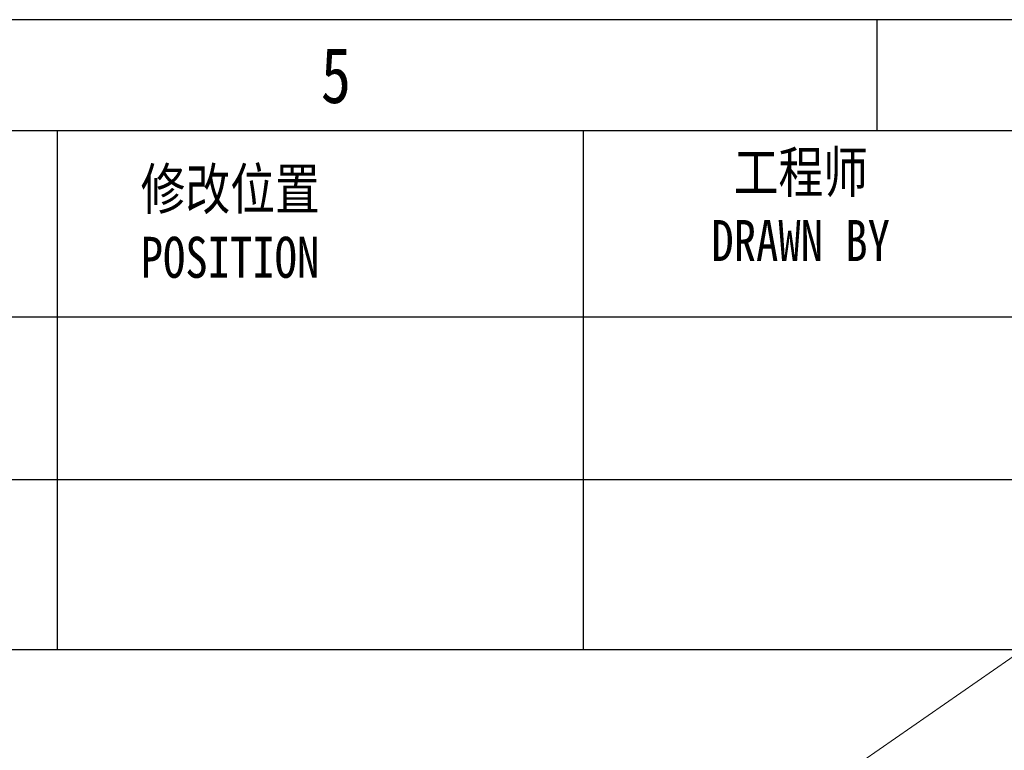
# Model space of a CAD drawing. Extents: x 695 to 3294, y -288 to 575.
# Tile 44 of 83: x 1566 to 1758, y 432 to 575. Entities that reach past the tile are written whole.
import ezdxf

# ---------------------------------------------------------------- set-up
doc = ezdxf.new("R2010")
doc.units = 0
doc.header["$LTSCALE"] = 16.335
for name, color, linetype, lineweight in [('dim', 3, 'CONTINUOUS', 13), ('粗实线', 7, 'CONTINUOUS', 40), ('细实线', 7, 'CONTINUOUS', 15)]:
    doc.layers.add(name, color=color, linetype=linetype, lineweight=lineweight)
doc.styles.get("Standard").update_dxf_attribs({"font": 'txt', "width": 0.8})

msp = doc.modelspace()

# ---------------------------------------------------------------- linework, layer by layer
at = {"layer": 'dim'}
msp.add_line((694.682, -288.433), (1938.725, 574.553), dxfattribs=at)
at = {"layer": '粗实线', "color": 6, "lineweight": 30}
for p, q in [((1938.725, 574.553), (694.682, 574.553)), ((1733.018, 574.553), (1733.018, 552.87)), ((1917.042, 552.87), (716.365, 552.87))]:
    msp.add_line(p, q, dxfattribs=at)
at = {"layer": '细实线', "color": 6, "lineweight": 30}
for p, q in [((1573.254, 451.589), (1573.254, 552.869)), ((1675.844, 451.589), (1675.844, 553.008)), ((1917.042, 516.503), (1258.348, 516.503)), ((1917.042, 484.754), (1258.348, 484.754)), ((1917.042, 451.589), (1258.348, 451.589))]:
    msp.add_line(p, q, dxfattribs=at)

# ---------------------------------------------------------------- texts
at = {"layer": '粗实线', "color": 6, "lineweight": 30, "ltscale": 0.5, "insert": (1624.603, 569.132), "char_height": 10.842, "width": 208.15725, "attachment_point": 1}
msp.add_mtext('5', dxfattribs=at)
at = {"layer": '细实线', "color": 6, "lineweight": 30, "char_height": 8, "attachment_point": 1}
for s, insert, width in [('{\\fSimSun|b0|i0|c134|p2; 工程师\\PDRAWN BY}', (1700.772, 548.793), 130.60739), ('{\\fSimSun|b0|i0|c134|p2;修改位置\\PPOSITION}', (1589.47, 545.525), 106.40743)]:
    msp.add_mtext(s, dxfattribs=dict(at, insert=insert, width=width))

doc.saveas('drawing.dxf')
